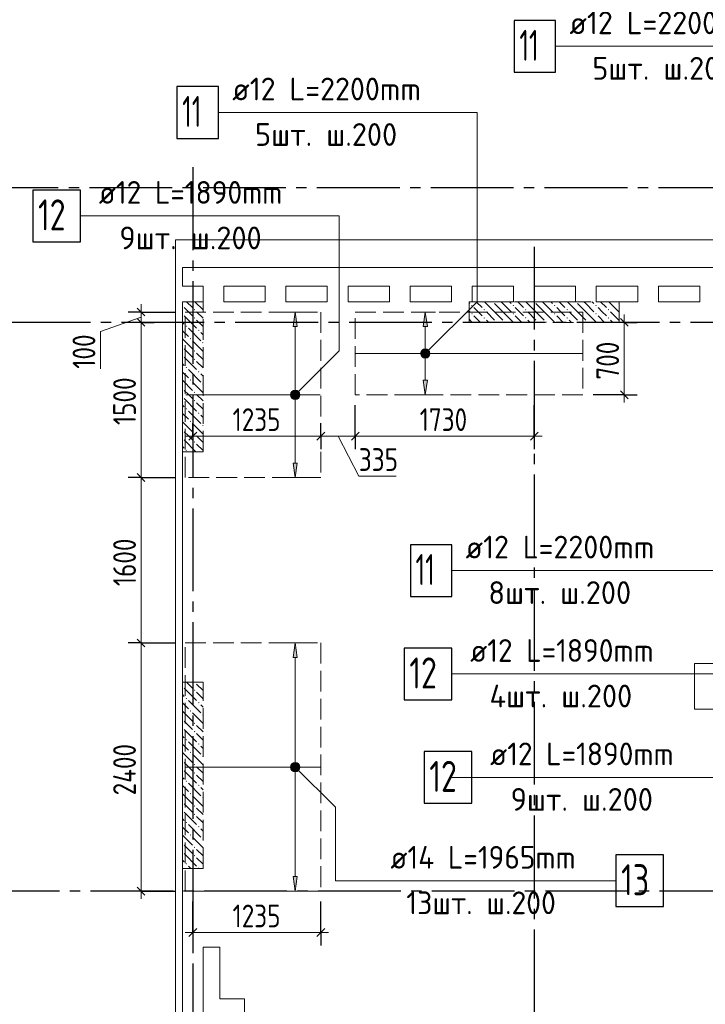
# Model space of a CAD drawing. Header units: millimetres. Extents: x 0 to 61017, y 0 to 42000.
# Tile 6 of 30: x 5527 to 12153, y 27706 to 37228. Entities that reach past the tile are written whole.
import ezdxf

# ---------------------------------------------------------------- set-up
doc = ezdxf.new("R2010")
doc.units = ezdxf.units.MM
doc.linetypes.add('______2', pattern=[270, 200, -70])
doc.linetypes.add('______5', pattern=[1100, 800, -100, 100, -100])
for name, color, linetype, lineweight in [('Standard', 7, 'Continuous', 25), ('ДОП Верх по Х', 7, 'Continuous', 25), ('ЖБ Пилон', 180, 'Continuous', 25), ('Оси', 40, '______5', 18), ('Позиционная метка номер позиции', 7, 'Continuous', 13), ('Примечания', 7, 'Continuous', 25)]:
    doc.layers.add(name, color=color, linetype=linetype, lineweight=lineweight)
doc.layers.add('ЖБ Перекрытие верхний уровень', color=7, linetype='Continuous', lineweight=25, true_color=0xe0e0ff)
doc.styles.add('GOST 2.304-81', font='txt')
doc.styles.add('ISOCPEUR', font='txt')

msp = doc.modelspace()

# ---------------------------------------------------------------- hatches: boundary and pattern name
at = {"layer": 'ДОП Верх по Х', "linetype": 'Continuous', "lineweight": 13, "transparency": 33554687}
for points in [[(8209.6, 34260), (8189.6, 34400), (8169.6, 34260)], [(9467, 34260), (9447, 34400), (9427, 34260)], [(9409.5, 34000), (9484.5, 34000), (9479.3, 34018.8)], [(9409.5, 34000), (9479.3, 34018.8), (9414.8, 34018.8)], [(9414.8, 33981.3), (9484.5, 34000), (9409.5, 34000)], [(9414.8, 34018.8), (9479.3, 34018.8), (9465.8, 34032.3)], [(9414.8, 34018.8), (9465.8, 34032.3), (9428.3, 34032.3)], [(9414.8, 33981.3), (9479.3, 33981.3), (9484.5, 34000)], [(9428.3, 34032.3), (9465.8, 34032.3), (9447, 34037.5)], [(9428.3, 33967.8), (9479.3, 33981.3), (9414.8, 33981.3)], [(9428.3, 33967.8), (9465.8, 33967.8), (9479.3, 33981.3)], [(9465.8, 33967.8), (9428.3, 33967.8), (9447, 33962.5)], [(8152.1, 33600), (8227.1, 33600), (8221.8, 33618.8)], [(8152.1, 33600), (8221.8, 33618.8), (8157.3, 33618.8)], [(8157.3, 33618.8), (8221.8, 33618.8), (8208.3, 33632.3)], [(8157.3, 33618.8), (8208.3, 33632.3), (8170.8, 33632.3)], [(8170.8, 33632.3), (8208.3, 33632.3), (8189.6, 33637.5)], [(8157.3, 33581.3), (8227.1, 33600), (8152.1, 33600)], [(8157.3, 33581.3), (8221.8, 33581.3), (8227.1, 33600)], [(8170.8, 33567.8), (8221.8, 33581.3), (8157.3, 33581.3)], [(8170.8, 33567.8), (8208.3, 33567.8), (8221.8, 33581.3)], [(8208.3, 33567.8), (8170.8, 33567.8), (8189.6, 33562.5)], [(8209.6, 31060), (8189.6, 31200), (8169.6, 31060)], [(8152.1, 30000), (8227.1, 30000), (8221.8, 30018.8)], [(8152.1, 30000), (8221.8, 30018.8), (8157.3, 30018.8)], [(8157.3, 29981.2), (8227.1, 30000), (8152.1, 30000)], [(8157.3, 30018.8), (8221.8, 30018.8), (8208.3, 30032.3)], [(8157.3, 30018.8), (8208.3, 30032.3), (8170.8, 30032.3)], [(8157.3, 29981.2), (8221.8, 29981.2), (8227.1, 30000)], [(8170.8, 30032.3), (8208.3, 30032.3), (8189.6, 30037.5)], [(8170.8, 29967.8), (8221.8, 29981.2), (8157.3, 29981.2)], [(8170.8, 29967.8), (8208.3, 29967.8), (8221.8, 29981.2)], [(8208.3, 29967.8), (8170.8, 29967.8), (8189.6, 29962.5)]]:
    msp.add_hatch(color=7, dxfattribs=at).paths.add_polyline_path(points)
for points in [[(9467, 33740), (9447, 33600), (9427, 33740)], [(8209.6, 32940), (8189.6, 32800), (8169.6, 32940)], [(8209.6, 28940), (8189.6, 28800), (8169.6, 28940)]]:
    msp.add_hatch(color=7, dxfattribs=at).paths.add_polyline_path(points, flags=16)
at = {"layer": 'ЖБ Пилон', "linetype": 'Continuous', "lineweight": 18, "transparency": 33554687}
for points in [[(7300, 34499.7), (7297, 34496.6), (7293.6, 34500), (7300, 34500)], [(10100.3, 34500), (10097, 34496.6), (10093.6, 34500)], [(10500.3, 34500), (10497, 34496.6), (10493.6, 34500)], [(10900.3, 34500), (10897, 34496.6), (10893.6, 34500)], [(11300.3, 34500), (11297, 34496.6), (11293.6, 34500)], [(7100, 34466.6), (7103.5, 34463.1), (7100, 34459.7)], [(7100, 34386.6), (7103.5, 34383.1), (7100, 34379.7)], [(7210.5, 34423.1), (7216.9, 34429.6), (7223.4, 34423.1), (7216.9, 34416.6)], [(9890.5, 34463.1), (9897, 34469.6), (9903.4, 34463.1), (9897, 34456.6)], [(9890.5, 34383.1), (9897, 34389.6), (9903.4, 34383.1), (9897, 34376.6)], [(10010.5, 34423.1), (10016.9, 34429.6), (10023.4, 34423.1), (10016.9, 34416.6)], [(10290.5, 34463.1), (10297, 34469.6), (10303.4, 34463.1), (10297, 34456.6)], [(10290.5, 34383.1), (10297, 34389.6), (10303.4, 34383.1), (10297, 34376.6)], [(10410.5, 34423.1), (10416.9, 34429.6), (10423.4, 34423.1), (10416.9, 34416.6)], [(10690.5, 34463.1), (10697, 34469.6), (10703.4, 34463.1), (10697, 34456.6)], [(10690.5, 34383.1), (10697, 34389.6), (10703.4, 34383.1), (10697, 34376.6)], [(10810.5, 34423.1), (10816.9, 34429.6), (10823.4, 34423.1), (10816.9, 34416.6)], [(11090.5, 34463.1), (11097, 34469.6), (11103.4, 34463.1), (11097, 34456.6)], [(11090.5, 34383.1), (11097, 34389.6), (11103.4, 34383.1), (11097, 34376.6)], [(11210.5, 34423.1), (11216.9, 34429.6), (11223.4, 34423.1), (11216.9, 34416.6)], [(7210.5, 34343.1), (7216.9, 34349.6), (7223.4, 34343.1), (7216.9, 34336.6)], [(10010.5, 34343.1), (10016.9, 34349.6), (10023.4, 34343.1), (10016.9, 34336.6)], [(10130.5, 34303.1), (10137, 34309.6), (10143.5, 34303.1), (10140.3, 34300), (10133.6, 34300)], [(10210.5, 34303.1), (10216.9, 34309.6), (10223.4, 34303.1), (10220.3, 34300), (10213.6, 34300)], [(10410.5, 34343.1), (10416.9, 34349.6), (10423.4, 34343.1), (10416.9, 34336.6)], [(10530.5, 34303.1), (10537, 34309.6), (10543.5, 34303.1), (10540.3, 34300), (10533.6, 34300)], [(10610.5, 34303.1), (10616.9, 34309.6), (10623.4, 34303.1), (10620.3, 34300), (10613.6, 34300)], [(10810.5, 34343.1), (10816.9, 34349.6), (10823.4, 34343.1), (10816.9, 34336.6)], [(10930.5, 34303.1), (10937, 34309.6), (10943.5, 34303.1), (10940.3, 34300), (10933.6, 34300)], [(11010.5, 34303.1), (11016.9, 34309.6), (11023.4, 34303.1), (11020.3, 34300), (11013.6, 34300)], [(11210.5, 34343.1), (11216.9, 34349.6), (11223.4, 34343.1), (11216.9, 34336.6)], [(7130.4, 34263.1), (7137, 34269.6), (7143.5, 34263.1), (7137, 34256.6)], [(7250.5, 34223.1), (7257, 34229.6), (7263.5, 34223.1), (7257, 34216.6)], [(7170.5, 34143.1), (7177, 34149.6), (7183.5, 34143.1), (7177, 34136.6)], [(7290.5, 34103.1), (7297, 34109.6), (7300, 34106.6), (7300, 34099.7), (7297, 34096.6)], [(7100, 34066.6), (7103.5, 34063.1), (7100, 34059.7)], [(7210.5, 34023.1), (7216.9, 34029.6), (7223.4, 34023.1), (7216.9, 34016.6)], [(7100, 33986.6), (7103.5, 33983.1), (7100, 33979.7)], [(7210.5, 33943.1), (7216.9, 33949.6), (7223.4, 33943.1), (7216.9, 33936.6)], [(7130.4, 33863.1), (7137, 33869.6), (7143.5, 33863.1), (7137, 33856.6)], [(7250.5, 33823.1), (7257, 33829.6), (7263.5, 33823.1), (7257, 33816.6)], [(7170.5, 33743.1), (7177, 33749.6), (7183.5, 33743.1), (7177, 33736.6)], [(7290.5, 33703.1), (7297, 33709.6), (7300, 33706.6), (7300, 33699.7), (7297, 33696.6)], [(7100, 33666.6), (7103.5, 33663.1), (7100, 33659.7)], [(7210.5, 33623.1), (7216.9, 33629.6), (7223.4, 33623.1), (7216.9, 33616.6)], [(7100, 33586.6), (7103.5, 33583.1), (7100, 33579.7)], [(7210.5, 33543.1), (7216.9, 33549.6), (7223.4, 33543.1), (7216.9, 33536.6)], [(7130.4, 33463.1), (7137, 33469.6), (7143.5, 33463.1), (7137, 33456.6)], [(7250.5, 33423.1), (7257, 33429.6), (7263.5, 33423.1), (7257, 33416.6)], [(7170.5, 33343.1), (7177, 33349.6), (7183.5, 33343.1), (7177, 33336.6)], [(7100, 33266.6), (7103.5, 33263.1), (7100, 33259.7)], [(7290.5, 33303.1), (7297, 33309.6), (7300, 33306.6), (7300, 33299.7), (7297, 33296.6)], [(7100, 33186.6), (7103.5, 33183.1), (7100, 33179.7)], [(7210.5, 33223.1), (7216.9, 33229.6), (7223.4, 33223.1), (7216.9, 33216.6)], [(7210.5, 33143.1), (7216.9, 33149.6), (7223.4, 33143.1), (7216.9, 33136.6)], [(7130.4, 33063.1), (7137, 33069.6), (7143.5, 33063.1), (7137, 33056.6)], [(7100, 30786.6), (7103.5, 30783.1), (7100, 30779.7)], [(7220.3, 30820), (7216.9, 30816.6), (7213.6, 30820)], [(7130.4, 30663.1), (7137, 30669.6), (7143.5, 30663.1), (7137, 30656.6)], [(7210.5, 30743.1), (7216.9, 30749.6), (7223.4, 30743.1), (7216.9, 30736.6)], [(7250.5, 30623.1), (7257, 30629.6), (7263.5, 30623.1), (7257, 30616.6)], [(7170.5, 30543.1), (7177, 30549.6), (7183.5, 30543.1), (7177, 30536.6)], [(7290.5, 30503.1), (7297, 30509.6), (7300, 30506.6), (7300, 30499.7), (7297, 30496.6)], [(7100, 30466.6), (7103.5, 30463.1), (7100, 30459.7)], [(7100, 30386.6), (7103.5, 30383.1), (7100, 30379.7)], [(7210.5, 30423.1), (7216.9, 30429.6), (7223.4, 30423.1), (7216.9, 30416.6)], [(7210.5, 30343.1), (7216.9, 30349.6), (7223.4, 30343.1), (7216.9, 30336.6)], [(7130.4, 30263.1), (7137, 30269.6), (7143.5, 30263.1), (7137, 30256.6)], [(7250.5, 30223.1), (7257, 30229.6), (7263.5, 30223.1), (7257, 30216.6)], [(7170.5, 30143.1), (7177, 30149.6), (7183.5, 30143.1), (7177, 30136.6)], [(7290.5, 30103.1), (7297, 30109.6), (7300, 30106.6), (7300, 30099.7), (7297, 30096.6)], [(7100, 30066.6), (7103.5, 30063.1), (7100, 30059.7)], [(7210.5, 30023.1), (7216.9, 30029.6), (7223.4, 30023.1), (7216.9, 30016.6)], [(7100, 29986.6), (7103.5, 29983.1), (7100, 29979.7)], [(7210.5, 29943.1), (7216.9, 29949.6), (7223.4, 29943.1), (7216.9, 29936.6)], [(7130.4, 29863.1), (7137, 29869.6), (7143.5, 29863.1), (7137, 29856.6)], [(7250.5, 29823.1), (7257, 29829.6), (7263.5, 29823.1), (7257, 29816.6)], [(7170.5, 29743.1), (7177, 29749.6), (7183.5, 29743.1), (7177, 29736.6)], [(7290.5, 29703.1), (7297, 29709.6), (7300, 29706.6), (7300, 29699.7), (7297, 29696.6)], [(7100, 29666.6), (7103.5, 29663.1), (7100, 29659.7)], [(7210.5, 29623.1), (7216.9, 29629.6), (7223.4, 29623.1), (7216.9, 29616.6)], [(7100, 29586.6), (7103.5, 29583.1), (7100, 29579.7)], [(7210.5, 29543.1), (7216.9, 29549.6), (7223.4, 29543.1), (7216.9, 29536.6)], [(7130.4, 29463.1), (7137, 29469.6), (7143.5, 29463.1), (7137, 29456.6)], [(7250.5, 29423.1), (7257, 29429.6), (7263.5, 29423.1), (7257, 29416.6)], [(7170.5, 29343.1), (7177, 29349.6), (7183.5, 29343.1), (7177, 29336.6)], [(7100, 29266.6), (7103.5, 29263.1), (7100, 29259.7)], [(7290.5, 29303.1), (7297, 29309.6), (7300, 29306.6), (7300, 29299.7), (7297, 29296.6)], [(7100, 29186.6), (7103.5, 29183.1), (7100, 29179.7)], [(7210.5, 29223.1), (7216.9, 29229.6), (7223.4, 29223.1), (7216.9, 29216.6)], [(7210.5, 29143.1), (7216.9, 29149.6), (7223.4, 29143.1), (7216.9, 29136.6)], [(7130.4, 29063.1), (7137, 29069.6), (7143.5, 29063.1), (7137, 29056.6)], [(7250.5, 29023.1), (7257, 29029.6), (7263.5, 29023.1), (7260.3, 29020), (7253.6, 29020)]]:
    msp.add_hatch(color=7, dxfattribs=at).paths.add_polyline_path(points, flags=16)
at = {"layer": 'Позиционная метка номер позиции', "linetype": 'Continuous', "lineweight": 13, "transparency": 33554687}
for points in [[(9403.8, 34011.5), (9478.9, 33968.2), (9415.2, 34031.8)], [(9403.8, 33988.5), (9458.5, 33956.7), (9403.8, 34011.5)], [(9403.8, 34011.5), (9458.5, 33956.7), (9478.9, 33968.2)], [(9415.2, 34031.8), (9490.3, 33988.5), (9435.6, 34043.3)], [(9415.2, 34031.8), (9478.9, 33968.2), (9490.3, 33988.5)], [(9435.6, 34043.3), (9490.3, 33988.5), (9490.3, 34011.5)], [(9435.6, 34043.3), (9490.3, 34011.5), (9458.5, 34043.3)], [(9458.5, 34043.3), (9490.3, 34011.5), (9478.9, 34031.8)], [(9435.6, 33956.7), (9403.8, 33988.5), (9415.2, 33968.2)], [(9403.8, 33988.5), (9435.6, 33956.7), (9458.5, 33956.7)], [(8146.3, 33611.5), (8221.4, 33568.2), (8157.8, 33631.8)], [(8157.8, 33631.8), (8232.8, 33588.5), (8178.1, 33643.3)], [(8157.8, 33631.8), (8221.4, 33568.2), (8232.8, 33588.5)], [(8178.1, 33643.3), (8232.8, 33588.5), (8232.8, 33611.5)], [(8178.1, 33643.3), (8232.8, 33611.5), (8201, 33643.3)], [(8201, 33643.3), (8232.8, 33611.5), (8221.4, 33631.8)], [(8146.3, 33588.5), (8201, 33556.7), (8146.3, 33611.5)], [(8146.3, 33611.5), (8201, 33556.7), (8221.4, 33568.2)], [(8178.1, 33556.7), (8146.3, 33588.5), (8157.8, 33568.2)], [(8146.3, 33588.5), (8178.1, 33556.7), (8201, 33556.7)], [(8146.3, 30011.5), (8178.1, 30043.3), (8157.8, 30031.8)], [(8178.1, 30043.3), (8146.3, 30011.5), (8146.3, 29988.5)], [(8178.1, 30043.3), (8146.3, 29988.5), (8201, 30043.3)], [(8201, 30043.3), (8146.3, 29988.5), (8157.8, 29968.2)], [(8201, 30043.3), (8157.8, 29968.2), (8221.4, 30031.8)], [(8221.4, 30031.8), (8157.8, 29968.2), (8178.1, 29956.7)], [(8221.4, 30031.8), (8178.1, 29956.7), (8232.8, 30011.5)], [(8232.8, 30011.5), (8178.1, 29956.7), (8201, 29956.7)], [(8232.8, 30011.5), (8201, 29956.7), (8232.8, 29988.5)], [(8232.8, 29988.5), (8201, 29956.7), (8221.4, 29968.2)]]:
    msp.add_hatch(color=7, dxfattribs=at).paths.add_polyline_path(points)

# ---------------------------------------------------------------- linework, layer by layer
at = {"layer": 'Standard', "color": 7, "linetype": 'Continuous', "lineweight": 13, "transparency": 33554687}
for p, q in [((6700, 34400), (6700, 34475)), ((6700, 34300), (6700, 34400)), ((11370, 34300), (11370, 34375)), ((6700, 34350), (6307.7, 34212.1)), ((6700, 32800), (6700, 34300)), ((6307.7, 34212.1), (6307.7, 33852.3)), ((11370, 33600), (11370, 33525)), ((7200, 33200), (7125, 33200)), ((8437, 33200), (8770, 33200)), ((8603.5, 33200), (8804.3, 32813.5)), ((8770, 33200), (10500, 33200)), ((10500, 33200), (10575, 33200)), ((6700, 31200), (6700, 32800)), ((8804.3, 32813.5), (9163.9, 32813.5)), ((6700, 28800), (6700, 28725)), ((7200, 28400), (7125, 28400)), ((7200, 28400), (8437, 28400)), ((8437, 28400), (8512, 28400))]:
    msp.add_line(p, q, dxfattribs=at)
at = {"layer": 'Standard', "color": 251, "linetype": 'Continuous', "lineweight": -3, "true_color": 0x656565, "transparency": 33554687}
for p, q in [((6700, 34400), (6575, 34400)), ((6700, 34400), (6825, 34400)), ((6700, 34400), (7025, 34400)), ((6700, 34300), (6575, 34300)), ((6700, 34300), (6825, 34300)), ((6700, 34300), (6700, 34300)), ((11370, 34300), (11070, 34300)), ((11370, 34300), (11245, 34300)), ((11370, 34300), (11495, 34300)), ((11370, 33600), (11070, 33600)), ((11370, 33600), (11245, 33600)), ((11370, 33600), (11495, 33600)), ((10500, 33200), (10500, 33500)), ((7200, 33200), (7200, 33325)), ((8437, 33200), (8437, 33325)), ((8770, 33200), (8770, 33325)), ((10500, 33200), (10500, 33325)), ((7200, 33200), (7200, 33075)), ((7200, 33200), (7200, 33200)), ((8437, 33200), (8437, 33075)), ((8437, 33200), (8437, 33200)), ((8770, 33200), (8770, 33075)), ((10500, 33200), (10500, 33075)), ((6700, 32800), (6575, 32800)), ((6700, 32800), (6825, 32800)), ((6700, 32800), (7025, 32800)), ((6700, 31200), (6575, 31200)), ((6700, 31200), (6825, 31200)), ((6700, 31200), (7025, 31200)), ((6700, 28800), (6575, 28800)), ((6700, 28800), (6825, 28800)), ((6700, 28800), (7025, 28800)), ((7200, 28400), (7200, 28700)), ((7200, 28400), (7200, 28525)), ((8437, 28400), (8437, 28525)), ((7200, 28400), (7200, 28275)), ((8437, 28400), (8437, 28275))]:
    msp.add_line(p, q, dxfattribs=at)
at = {"layer": 'Standard', "color": 7, "linetype": 'Continuous', "lineweight": 25, "transparency": 33554687}
for p, q in [((6737.5, 34362.5), (6662.5, 34437.5)), ((6737.5, 34262.5), (6662.5, 34337.5)), ((11332.5, 34337.5), (11407.5, 34262.5)), ((11332.5, 33637.5), (11407.5, 33562.5)), ((7162.5, 33162.5), (7237.5, 33237.5)), ((8399.5, 33162.5), (8474.5, 33237.5)), ((8732.5, 33162.5), (8807.5, 33237.5)), ((10462.5, 33162.5), (10537.5, 33237.5)), ((6737.5, 32762.5), (6662.5, 32837.5)), ((6737.5, 31162.5), (6662.5, 31237.5)), ((6737.5, 28762.5), (6662.5, 28837.5)), ((7162.5, 28362.5), (7237.5, 28437.5)), ((8399.5, 28362.5), (8474.5, 28437.5))]:
    msp.add_line(p, q, dxfattribs=at)
at = {"layer": 'Standard', "color": 254, "linetype": 'Continuous', "lineweight": 18, "true_color": 0xc4c4ff, "transparency": 33554687}
msp.add_lwpolyline([(7031, 20600), (49449, 20600), (49449, 35100), (7031, 35100), (7031, 20600)], dxfattribs=at)
at = {"layer": 'Standard', "color": 7, "linetype": 'Continuous', "lineweight": 13, "transparency": 33554687}
for points in [[(11370, 34300), (11370, 33643.5), (11370, 33643.5), (11370, 33600)], [(7200, 33200), (7597.1, 33200), (7597.1, 33200), (8437, 33200)], [(6700, 28800), (6700, 29625.5), (6700, 29625.5), (6700, 31200)]]:
    msp.add_lwpolyline(points, dxfattribs=at)
at = {"layer": 'Standard', "color": 251, "linetype": 'Continuous', "lineweight": -3, "true_color": 0x656565, "transparency": 33554687}
for points in [[(8770, 33200), (8770, 33217), (8770, 33217), (8770, 33423.5), (8770, 33423.5), (8770, 33500)], [(8437, 28400), (8437, 28649.1), (8437, 28649.1), (8437, 28700)]]:
    msp.add_lwpolyline(points, dxfattribs=at)
at = {"layer": 'ДОП Верх по Х', "color": 7, "linetype": 'Continuous', "lineweight": 13, "transparency": 33554687}
for p, q in [((10820.6, 36970), (12906.6, 36970)), ((7561, 36330), (9647, 36330)), ((6271.8, 35330), (8313.8, 35330)), ((9816.6, 31900), (11902.6, 31900)), ((9860.6, 30900), (11902.6, 30900)), ((10053.5, 29900), (12095.5, 29900)), ((9089.6, 28900), (11153.6, 28900))]:
    msp.add_line(p, q, dxfattribs=at)
at = {"layer": 'ДОП Верх по Х', "color": 251, "linetype": 'Continuous', "lineweight": 13, "true_color": 0x494949, "transparency": 33554687}
for p, q in [((8189.6, 34400), (8089.6, 34400)), ((8189.6, 34400), (8169.6, 34260)), ((8209.6, 34260), (8189.6, 34400)), ((8189.6, 34400), (8289.6, 34400)), ((8189.6, 34400), (8189.6, 34400)), ((9447, 34400), (9347, 34400)), ((9447, 34400), (9427, 34260)), ((9467, 34260), (9447, 34400)), ((9447, 34400), (9547, 34400)), ((9447, 34400), (9447, 34400)), ((8169.6, 34260), (8209.6, 34260)), ((8189.6, 33630), (8189.6, 34260)), ((9427, 34260), (9467, 34260)), ((9447, 34030), (9447, 34260)), ((9409.5, 34000), (9409.5, 34000)), ((9484.5, 34000), (9484.5, 34000)), ((9447, 33740), (9447, 33970)), ((9447, 33600), (9427, 33740)), ((9427, 33740), (9467, 33740)), ((9467, 33740), (9447, 33600)), ((8152.1, 33600), (8152.1, 33600)), ((8189.6, 32940), (8189.6, 33570)), ((8227.1, 33600), (8227.1, 33600)), ((9447, 33600), (9347, 33600)), ((9447, 33600), (9547, 33600)), ((9447, 33600), (9447, 33600)), ((8189.6, 32800), (8169.6, 32940)), ((8169.6, 32940), (8209.6, 32940)), ((8209.6, 32940), (8189.6, 32800)), ((8189.6, 32800), (8089.6, 32800)), ((8189.6, 32800), (8289.6, 32800)), ((8189.6, 32800), (8189.6, 32800)), ((8189.6, 31200), (8089.6, 31200)), ((8189.6, 31200), (8169.6, 31060)), ((8209.6, 31060), (8189.6, 31200)), ((8189.6, 31200), (8289.6, 31200)), ((8189.6, 31200), (8189.6, 31200)), ((8169.6, 31060), (8209.6, 31060)), ((8189.6, 30030), (8189.6, 31060)), ((8152.1, 30000), (8152.1, 30000)), ((8227.1, 30000), (8227.1, 30000)), ((8189.6, 28940), (8189.6, 29970)), ((8189.6, 28800), (8169.6, 28940)), ((8169.6, 28940), (8209.6, 28940)), ((8209.6, 28940), (8189.6, 28800)), ((8189.6, 28800), (8089.6, 28800)), ((8189.6, 28800), (8289.6, 28800)), ((8189.6, 28800), (8189.6, 28800))]:
    msp.add_line(p, q, dxfattribs=at)
at = {"layer": 'ДОП Верх по Х', "color": 7, "linetype": 'Continuous', "lineweight": 18, "transparency": 33554687}
for p, q in [((8776, 34000), (10964, 34000)), ((8431, 33600), (7131, 33600)), ((8430, 30000), (7132, 30000))]:
    msp.add_line(p, q, dxfattribs=at)
at = {"layer": 'ДОП Верх по Х', "color": 7, "linetype": 'Continuous', "lineweight": 25, "transparency": 33554687}
for points in [[(10306.6, 36720), (10706.6, 36720), (10706.6, 37220), (10306.6, 37220), (10306.6, 36720)], [(7047, 36080), (7447, 36080), (7447, 36580), (7047, 36580), (7047, 36080)], [(5653.8, 35080), (6113.8, 35080), (6113.8, 35580), (5653.8, 35580), (5653.8, 35080)], [(9302.6, 31650), (9702.6, 31650), (9702.6, 32150), (9302.6, 32150), (9302.6, 31650)], [(9242.6, 30650), (9702.6, 30650), (9702.6, 31150), (9242.6, 31150), (9242.6, 30650)], [(9435.5, 29650), (9895.5, 29650), (9895.5, 30150), (9435.5, 30150), (9435.5, 29650)], [(11289.6, 28650), (11749.6, 28650), (11749.6, 29150), (11289.6, 29150), (11289.6, 28650)]]:
    msp.add_lwpolyline(points, dxfattribs=at)
at = {"layer": 'ДОП Верх по Х', "color": 251, "linetype": 'Continuous', "lineweight": 13, "true_color": 0x494949, "transparency": 33554687}
for centre in [(9447, 34000), (8189.6, 33600), (8189.6, 30000)]:
    msp.add_circle(centre, 37.5, dxfattribs=at)
at = {"layer": 'ЖБ Перекрытие верхний уровень', "color": 7, "linetype": 'Continuous', "lineweight": 18, "transparency": 33554687}
for p, q in [((13380, 34830), (7100, 34830)), ((7100, 34830), (7100, 34650)), ((7100, 34650), (7300, 34650)), ((7300, 34650), (7300, 34500)), ((7500, 34500), (7500, 34650)), ((7500, 34650), (7900, 34650)), ((7900, 34650), (7900, 34500)), ((8100, 34650), (8500, 34650)), ((8100, 34500), (8100, 34650)), ((8500, 34650), (8500, 34500)), ((8700, 34500), (8700, 34650)), ((8700, 34650), (9100, 34650)), ((9100, 34650), (9100, 34500)), ((9300, 34650), (9700, 34650)), ((9300, 34500), (9300, 34650)), ((9700, 34650), (9700, 34500)), ((9900, 34500), (9900, 34650)), ((9900, 34650), (10300, 34650)), ((10300, 34650), (10300, 34500)), ((10500, 34650), (10900, 34650)), ((10500, 34500), (10500, 34650)), ((10900, 34650), (10900, 34500)), ((11100, 34500), (11100, 34650)), ((11100, 34650), (11500, 34650)), ((11500, 34650), (11500, 34500)), ((11700, 34650), (12100, 34650)), ((11700, 34500), (11700, 34650)), ((12100, 34650), (12100, 34500)), ((7300, 34500), (7100, 34500)), ((7100, 34500), (7100, 19870)), ((7900, 34500), (7500, 34500)), ((8500, 34500), (8100, 34500)), ((9100, 34500), (8700, 34500)), ((9700, 34500), (9300, 34500)), ((10300, 34500), (9900, 34500)), ((10900, 34500), (10500, 34500)), ((11500, 34500), (11100, 34500)), ((12100, 34500), (11700, 34500)), ((13310, 31000), (12050, 31000)), ((12050, 31000), (12050, 30560)), ((12050, 30560), (13310, 30560)), ((7460, 28259.8), (7300, 28259.8)), ((7300, 28259.8), (7300, 27759.8)), ((7460, 27759.8), (7460, 28259.8)), ((7300, 27759.8), (7300, 27219.8)), ((7700, 27759.8), (7460, 27759.8)), ((7700, 27219.8), (7700, 27759.8))]:
    msp.add_line(p, q, dxfattribs=at)
at = {"layer": 'ЖБ Пилон', "color": 253, "linetype": '______2', "lineweight": 13, "true_color": 0xa0a0a0, "transparency": 33554687}
for p, q in [((7100, 34500), (7100, 33050)), ((7300, 34500), (7100, 34500)), ((7300, 33050), (7300, 34500)), ((11319.8, 34500), (9869.8, 34500)), ((9869.8, 34500), (9869.8, 34300)), ((11319.8, 34300), (11319.8, 34500)), ((9869.8, 34300), (11319.8, 34300)), ((7100, 33050), (7300, 33050)), ((7100, 30820), (7100, 29020)), ((7300, 30820), (7100, 30820)), ((7300, 29020), (7300, 30820)), ((7100, 29020), (7300, 29020))]:
    msp.add_line(p, q, dxfattribs=at)
at = {"layer": 'ЖБ Пилон', "color": 9, "linetype": 'Continuous', "lineweight": 18, "true_color": 0xc7c7c7, "transparency": 33554687}
for p, q in [((7140.1, 34500), (7197, 34443.1)), ((7300, 34420.1), (7220.1, 34500)), ((9869.8, 34490.3), (9877, 34483.1)), ((9940.1, 34500), (9997, 34443.1)), ((10116.9, 34403.1), (10020.1, 34500)), ((10116.9, 34483.1), (10197, 34403.1)), ((10197, 34483.1), (10180.1, 34500)), ((10197, 34483.1), (10277, 34403.1)), ((10260.1, 34500), (10277, 34483.1)), ((10340.1, 34500), (10397, 34443.1)), ((10516.9, 34403.1), (10420.1, 34500)), ((10516.9, 34483.1), (10597, 34403.1)), ((10597, 34483.1), (10580.1, 34500)), ((10597, 34483.1), (10677, 34403.1)), ((10660.1, 34500), (10677, 34483.1)), ((10740.1, 34500), (10797, 34443.1)), ((10916.9, 34403.1), (10820.1, 34500)), ((10916.9, 34483.1), (10997, 34403.1)), ((10997, 34483.1), (10980.1, 34500)), ((10997, 34483.1), (11077, 34403.1)), ((11060.1, 34500), (11077, 34483.1)), ((11140.1, 34500), (11197, 34443.1)), ((11316.9, 34403.1), (11220.1, 34500)), ((11316.9, 34483.1), (11319.8, 34480.3)), ((7157, 34403.1), (7116.9, 34443.1)), ((7197, 34363.1), (7157, 34403.1)), ((7237, 34403.1), (7300, 34340.1)), ((9869.8, 34410.3), (9877, 34403.1)), ((9957, 34403.1), (9916.9, 34443.1)), ((9997, 34363.1), (9957, 34403.1)), ((10037, 34403.1), (10116.9, 34323.1)), ((10116.9, 34403.1), (10197, 34323.1)), ((10197, 34403.1), (10300.1, 34300)), ((10357, 34403.1), (10316.9, 34443.1)), ((10397, 34363.1), (10357, 34403.1)), ((10437, 34403.1), (10516.9, 34323.1)), ((10516.9, 34403.1), (10597, 34323.1)), ((10597, 34403.1), (10700.1, 34300)), ((10757, 34403.1), (10716.9, 34443.1)), ((10797, 34363.1), (10757, 34403.1)), ((10837, 34403.1), (10916.9, 34323.1)), ((10916.9, 34403.1), (10997, 34323.1)), ((10997, 34403.1), (11100.1, 34300)), ((11157, 34403.1), (11116.9, 34443.1)), ((11197, 34363.1), (11157, 34403.1)), ((11237, 34403.1), (11316.9, 34323.1)), ((11316.9, 34403.1), (11319.8, 34400.3)), ((7100, 34300.1), (7116.9, 34283.1)), ((7116.9, 34363.1), (7237, 34243.1)), ((7237, 34323.1), (7300, 34260.1)), ((9869.8, 34330.3), (9900.1, 34300)), ((9916.9, 34363.1), (9980.1, 34300)), ((10037, 34323.1), (10060.1, 34300)), ((10316.9, 34363.1), (10380.1, 34300)), ((10437, 34323.1), (10460.1, 34300)), ((10716.9, 34363.1), (10780.1, 34300)), ((10837, 34323.1), (10860.1, 34300)), ((11116.9, 34363.1), (11180.1, 34300)), ((11237, 34323.1), (11260.1, 34300)), ((7100, 34220.1), (7157, 34163.1)), ((7157, 34243.1), (7277, 34123.1)), ((7300, 34180.1), (7277, 34203.1)), ((7100, 34140.1), (7197, 34043.1)), ((7300, 34020.1), (7197, 34123.1)), ((7157, 34003.1), (7116.9, 34043.1)), ((7197, 33963.1), (7157, 34003.1)), ((7237, 34003.1), (7300, 33940.1)), ((7100, 33900.1), (7116.9, 33883.1)), ((7116.9, 33963.1), (7237, 33843.1)), ((7237, 33923.1), (7300, 33860.1)), ((7100, 33820.1), (7157, 33763.1)), ((7157, 33843.1), (7277, 33723.1)), ((7300, 33780.1), (7277, 33803.1)), ((7100, 33740.1), (7197, 33643.1)), ((7300, 33620.1), (7197, 33723.1)), ((7157, 33603.1), (7116.9, 33643.1)), ((7116.9, 33563.1), (7237, 33443.1)), ((7197, 33563.1), (7157, 33603.1)), ((7237, 33603.1), (7300, 33540.1)), ((7237, 33523.1), (7300, 33460.1)), ((7100, 33500.1), (7116.9, 33483.1)), ((7157, 33443.1), (7277, 33323.1)), ((7100, 33420.1), (7157, 33363.1)), ((7100, 33340.1), (7197, 33243.1)), ((7300, 33380.1), (7277, 33403.1)), ((7157, 33203.1), (7116.9, 33243.1)), ((7300, 33220.1), (7197, 33323.1)), ((7116.9, 33163.1), (7230.1, 33050)), ((7197, 33163.1), (7157, 33203.1)), ((7237, 33203.1), (7300, 33140.1)), ((7100, 33100.1), (7116.9, 33083.1)), ((7237, 33123.1), (7300, 33060.1)), ((7116.9, 30763.1), (7237, 30643.1)), ((7157, 30803.1), (7140.1, 30820)), ((7197, 30763.1), (7157, 30803.1)), ((7237, 30803.1), (7300, 30740.1)), ((7100, 30700.1), (7116.9, 30683.1)), ((7237, 30723.1), (7300, 30660.1)), ((7100, 30620.1), (7157, 30563.1)), ((7157, 30643.1), (7277, 30523.1)), ((7300, 30580.1), (7277, 30603.1)), ((7100, 30540.1), (7197, 30443.1)), ((7300, 30420.1), (7197, 30523.1)), ((7157, 30403.1), (7116.9, 30443.1)), ((7197, 30363.1), (7157, 30403.1)), ((7237, 30403.1), (7300, 30340.1)), ((7100, 30300.1), (7116.9, 30283.1)), ((7116.9, 30363.1), (7237, 30243.1)), ((7237, 30323.1), (7300, 30260.1)), ((7100, 30220.1), (7157, 30163.1)), ((7157, 30243.1), (7277, 30123.1)), ((7300, 30180.1), (7277, 30203.1)), ((7100, 30140.1), (7197, 30043.1)), ((7300, 30020.1), (7197, 30123.1)), ((7157, 30003.1), (7116.9, 30043.1)), ((7197, 29963.1), (7157, 30003.1)), ((7237, 30003.1), (7300, 29940.1)), ((7100, 29900.1), (7116.9, 29883.1)), ((7116.9, 29963.1), (7237, 29843.1)), ((7237, 29923.1), (7300, 29860.1)), ((7100, 29820.1), (7157, 29763.1)), ((7157, 29843.1), (7277, 29723.1)), ((7100, 29740.1), (7197, 29643.1)), ((7300, 29620.1), (7197, 29723.1)), ((7300, 29780.1), (7277, 29803.1)), ((7157, 29603.1), (7116.9, 29643.1)), ((7116.9, 29563.1), (7237, 29443.1)), ((7197, 29563.1), (7157, 29603.1)), ((7237, 29603.1), (7300, 29540.1)), ((7237, 29523.1), (7300, 29460.1)), ((7100, 29500.1), (7116.9, 29483.1)), ((7157, 29443.1), (7277, 29323.1)), ((7100, 29420.1), (7157, 29363.1)), ((7100, 29340.1), (7197, 29243.1)), ((7300, 29380.1), (7277, 29403.1)), ((7157, 29203.1), (7116.9, 29243.1)), ((7300, 29220.1), (7197, 29323.1)), ((7116.9, 29163.1), (7237, 29043.1)), ((7197, 29163.1), (7157, 29203.1)), ((7237, 29203.1), (7300, 29140.1)), ((7100, 29100.1), (7116.9, 29083.1)), ((7157, 29043.1), (7180.1, 29020)), ((7237, 29123.1), (7300, 29060.1)), ((7100, 29020.1), (7100.1, 29020))]:
    msp.add_line(p, q, dxfattribs=at)
at = {"layer": 'Оси', "color": 8, "linetype": '______5', "lineweight": -3, "transparency": 33554687}
for p, q in [((7200, 35800), (7200, 15970)), ((43300, 35600), (3600, 35600)), ((10500, 35030), (10500, 15970)), ((50210, 34300), (3600, 34300)), ((50210, 34300), (3600, 34300)), ((49910, 28800), (3600, 28800))]:
    msp.add_line(p, q, dxfattribs=at)
at = {"layer": 'Позиционная метка номер позиции', "color": 7, "linetype": 'Continuous', "lineweight": 13, "transparency": 33554687}
for p, q in [((9415.2, 34031.8), (9415.2, 34031.8)), ((9478.9, 34031.8), (9478.9, 34031.8)), ((9415.2, 33968.2), (9415.2, 33968.2)), ((9478.9, 33968.2), (9478.9, 33968.2)), ((8157.8, 33631.8), (8157.8, 33631.8)), ((8221.4, 33631.8), (8221.4, 33631.8)), ((8157.8, 33568.2), (8157.8, 33568.2)), ((8221.4, 33568.2), (8221.4, 33568.2)), ((8157.8, 30031.8), (8157.8, 30031.8)), ((8221.4, 30031.8), (8221.4, 30031.8)), ((8157.8, 29968.2), (8157.8, 29968.2)), ((8221.4, 29968.2), (8221.4, 29968.2))]:
    msp.add_line(p, q, dxfattribs=at)
for points in [[(13506.6, 34000), (13206.6, 34300), (13206.6, 36970), (10706.6, 36970)], [(9447, 34000), (9947, 34500), (9947, 36330), (7447, 36330)], [(8189.6, 33600), (8613.8, 34024.3), (8613.8, 35330), (6113.8, 35330)], [(13209, 32350), (12759, 31900), (9702.6, 31900)], [(13209, 31250), (12859, 30900), (9702.6, 30900)], [(8189.6, 30000), (8578.5, 29611.1), (8578.5, 28900), (11289.6, 28900)], [(13209, 29650), (12959, 29900), (9702.6, 29900)]]:
    msp.add_lwpolyline(points, dxfattribs=at)
for centre in [(9447, 34000), (8189.6, 33600), (8189.6, 30000)]:
    msp.add_circle(centre, 45, dxfattribs=at)
at = {"layer": 'Примечания', "color": 7, "linetype": '______2', "lineweight": 18, "transparency": 33554687}
for p, q in [((7125, 34400), (8437, 34400)), ((7125, 32800), (7125, 34400)), ((8437, 34400), (8437, 32800)), ((8770, 34400), (10970, 34400)), ((8770, 33600), (8770, 34400)), ((10970, 34400), (10970, 33600)), ((10970, 33600), (8770, 33600)), ((8437, 32800), (7125, 32800)), ((7125, 31200), (8437, 31200)), ((7125, 28800), (7125, 31200)), ((8437, 31200), (8437, 28800)), ((8437, 28800), (7125, 28800))]:
    msp.add_line(p, q, dxfattribs=at)

# ---------------------------------------------------------------- texts
at = {"layer": 'Standard', "color": 7, "linetype": 'Continuous', "lineweight": 25, "transparency": 33554687, "char_height": 220, "attachment_point": 7, "rotation": 90, "style": 'GOST 2.304-81'}
for s, insert, width in [('100', (6257.7, 33852.3), 485.079), ('700', (11320, 33746.7), 531.973), ('1500', (6650, 33307.6), 610.159), ('1600', (6650, 31749.8), 625.735), ('2400', (6650, 29726.3), 672.628)]:
    msp.add_mtext(s, dxfattribs=dict(at, insert=insert, width=width))
at = {"layer": 'Standard', "color": 7, "linetype": 'Continuous', "lineweight": 25, "transparency": 33554687, "char_height": 220, "attachment_point": 7, "style": 'GOST 2.304-81'}
for s, insert, width in [('1235', (7584, 33250), 594.589), ('1730', (9392.6, 33250), 610.159), ('335', (8804.3, 32863.4), 485.244), ('1235', (7584, 28450), 594.589)]:
    msp.add_mtext(s, dxfattribs=dict(at, insert=insert, width=width))
at = {"layer": 'ДОП Верх по Х', "color": 7, "linetype": 'Continuous', "lineweight": 13, "transparency": 33554687, "attachment_point": 7, "style": 'ISOCPEUR'}
for s, insert, char_height, width in [('\\W0.96;ø12 L=2200mm ', (10840.6, 37087.3), 220, 2150.516), ('\\W0.62;11', (10356.6, 36830), 300, 393.75), ('\\W0.97;5шт. ш.200 ', (11060.6, 36647.3), 220, 1712.324), ('\\W0.96;ø12 L=2200mm ', (7581, 36447.3), 220, 2150.523), ('\\W0.62;11', (7097, 36190), 300, 393.75), ('\\W0.97;5шт. ш.200 ', (7801, 36007.3), 220, 1712.337), ('\\W0.94;ø12 L=1890mm ', (6291.8, 35447.3), 220, 2104.383), ('\\W0.75;12', (5703.8, 35190), 300, 472.272), ('\\W0.97;9шт. ш.200 ', (6489.8, 35007.3), 220, 1712.331), ('\\W0.96;ø12 L=2200mm ', (9836.6, 32017.3), 220, 2150.516), ('\\W0.62;11', (9352.6, 31760), 300, 393.75), ('\\W0.97;8шт. ш.200 ', (10056.6, 31577.3), 220, 1712.331), ('\\W0.94;ø12 L=1890mm ', (9880.6, 31017.3), 220, 2104.376), ('\\W0.75;12', (9292.6, 30760), 300, 472.281), ('\\W0.97;4шт. ш.200 ', (10067.6, 30577.3), 220, 1734.406), ('\\W0.94;ø12 L=1890mm ', (10073.5, 30017.3), 220, 2104.376), ('\\W0.75;12', (9485.5, 29760), 300, 472.272), ('\\W0.97;9шт. ш.200 ', (10271.5, 29577.3), 220, 1712.337), ('\\W0.94;ø14 L=1965mm ', (9109.6, 29017.3), 220, 2126.501), ('\\W0.75;13', (11339.6, 28760), 300, 472.289), ('\\W0.95;13шт. ш.200 ', (9263.6, 28577.3), 220, 1819.893)]:
    msp.add_mtext(s, dxfattribs=dict(at, insert=insert, char_height=char_height, width=width))

doc.saveas('drawing.dxf')
